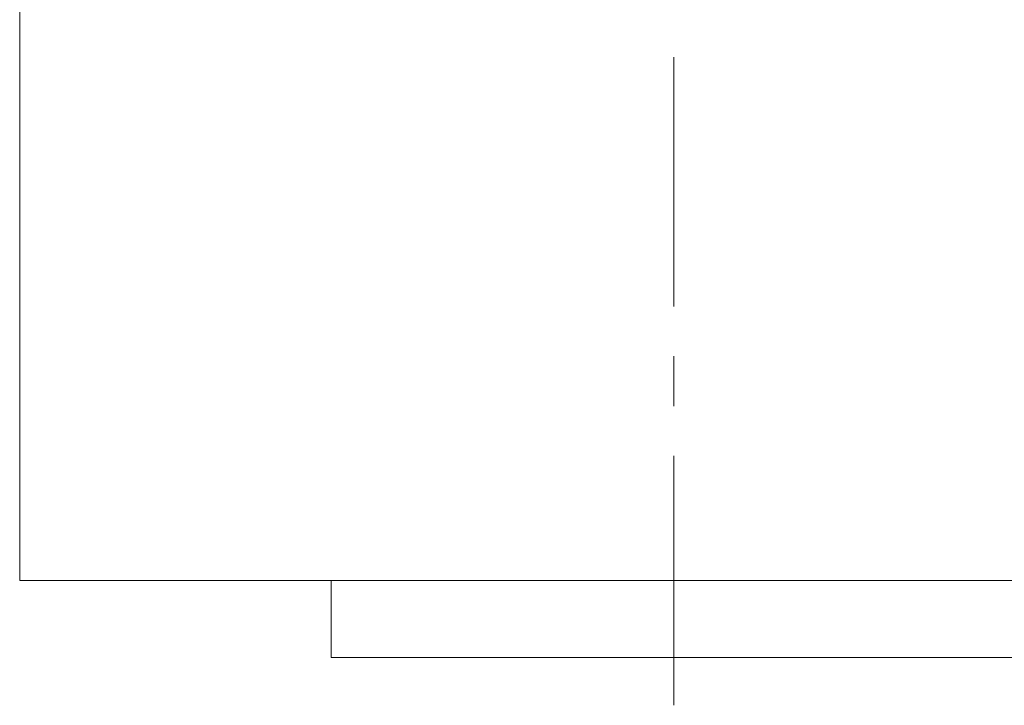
# Model space of a CAD drawing. Header units: inches. Extents: x 1 to 20.9, y 1.5 to 16.1.
# Tile 5 of 15: x 9.7 to 11.6, y 7.4 to 8.8. Entities that reach past the tile are written whole.
import ezdxf

# ---------------------------------------------------------------- set-up
doc = ezdxf.new("R2010")
doc.units = ezdxf.units.IN
doc.header["$MEASUREMENT"] = 0
doc.linetypes.add('CENTERX2', pattern=[0.8, 0.5, -0.1, 0.1, -0.1])
doc.layers.add('SLD-0', color=7, linetype='Continuous')

msp = doc.modelspace()

# ---------------------------------------------------------------- linework, layer by layer
at = {"color": 7, "linetype": 'Continuous', "lineweight": 15}
for p, q in [((9.6619, 9.6774), (9.6619, 7.6774)), ((9.6619, 7.6774), (10.9744, 7.6774)), ((10.2869, 7.6774), (10.2869, 7.5229)), ((10.9744, 7.6774), (12.2869, 7.6774)), ((10.2869, 7.5229), (10.9744, 7.5229)), ((10.9744, 7.5229), (11.6619, 7.5229))]:
    msp.add_line(p, q, dxfattribs=at)
at = {"layer": 'SLD-0', "color": 7, "linetype": 'CENTERX2', "lineweight": 0}
msp.add_line((10.9744, 7.4274), (10.9744, 10.177), dxfattribs=at)

doc.saveas('drawing.dxf')
